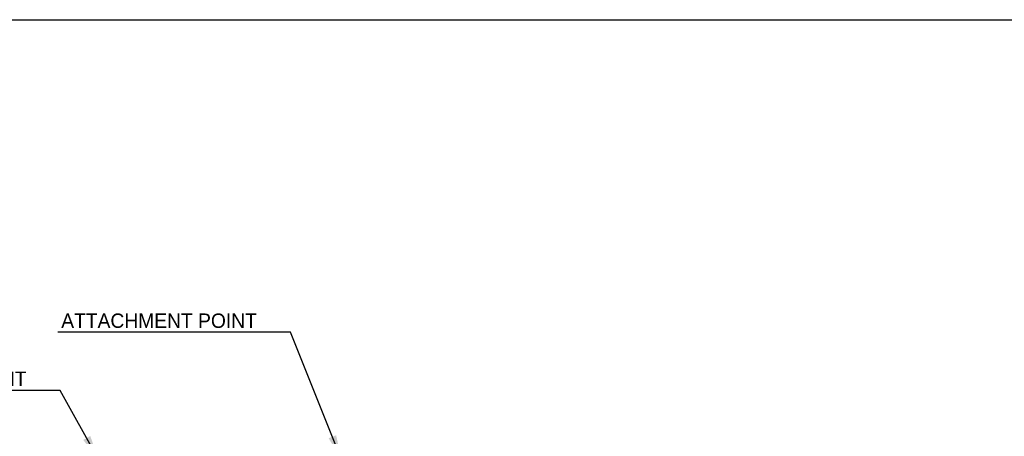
# Model space of a CAD drawing. Header units: millimetres. Extents: x 0 to 39025, y 0 to 11880.
# Tile 35 of 54: x 28096 to 30833, y 6687 to 7845. Entities that reach past the tile are written whole.
import ezdxf

# ---------------------------------------------------------------- set-up
doc = ezdxf.new("R2010")
doc.units = ezdxf.units.MM
doc.layers.add('ANOTACIJE', color=7, linetype='Continuous')
doc.layers.add('FORMAT', color=7, linetype='Continuous')
doc.styles.add('SLDTEXTSTYLE1', font='txt')
doc.dimstyles.new('SLDDIMSTYLE3', dxfattribs={"dimtxt": 0.18, "dimasz": 3.414889, "dimexe": 0, "dimexo": 0.0625, "dimgap": 0, "dimtad": 0, "dimtih": 1, "dimtoh": 1, "dimdec": 0, "dimrnd": 1e-09, "dimzin": 0, "dimdsep": 46, "dimtxsty": 'Standard', "dimsah": 1, "dimcen": 0.09, "dimadec": 0, "dimazin": 0, "dimtfac": 3.414889, "dimtdec": 0, "dimtofl": 0, "dimtmove": 0, "dimatfit": 3, "dimfxl": 1, "dimfrac": 2, "dimtolj": 1, "dimtzin": 0, "dimarcsym": 0})

msp = doc.modelspace()

# ---------------------------------------------------------------- linework, layer by layer
at = {"layer": 'ANOTACIJE', "color": 0}
for p, q in [((28848.7, 6976.2), (28201.4, 6976.2)), ((28208.4, 6814.9), (27561.1, 6814.9))]:
    msp.add_line(p, q, dxfattribs=at)
at = {"layer": 'FORMAT', "ltscale": 27}
msp.add_line((23499.5, 7844.6), (32611.7, 7844.6), dxfattribs=at)

# ---------------------------------------------------------------- texts
at = {"layer": 'ANOTACIJE', "color": 0, "char_height": 40, "attachment_point": 1, "style": 'SLDTEXTSTYLE1'}
for insert in [(28211.3, 7028.4), (27571, 6867.1)]:
    msp.add_mtext('ATTACHMENT POINT', dxfattribs=dict(at, insert=insert))

# ---------------------------------------------------------------- leaders
at = {"layer": 'ANOTACIJE', "color": 7}
for points in [[(28990.4, 6622.6), (28848.7, 6976.2)], [(28315.4, 6622.9), (28208.4, 6814.9)]]:
    msp.add_leader(points, dimstyle='SLDDIMSTYLE3', override={"dimscale": 20}, dxfattribs=at)

doc.saveas('drawing.dxf')
